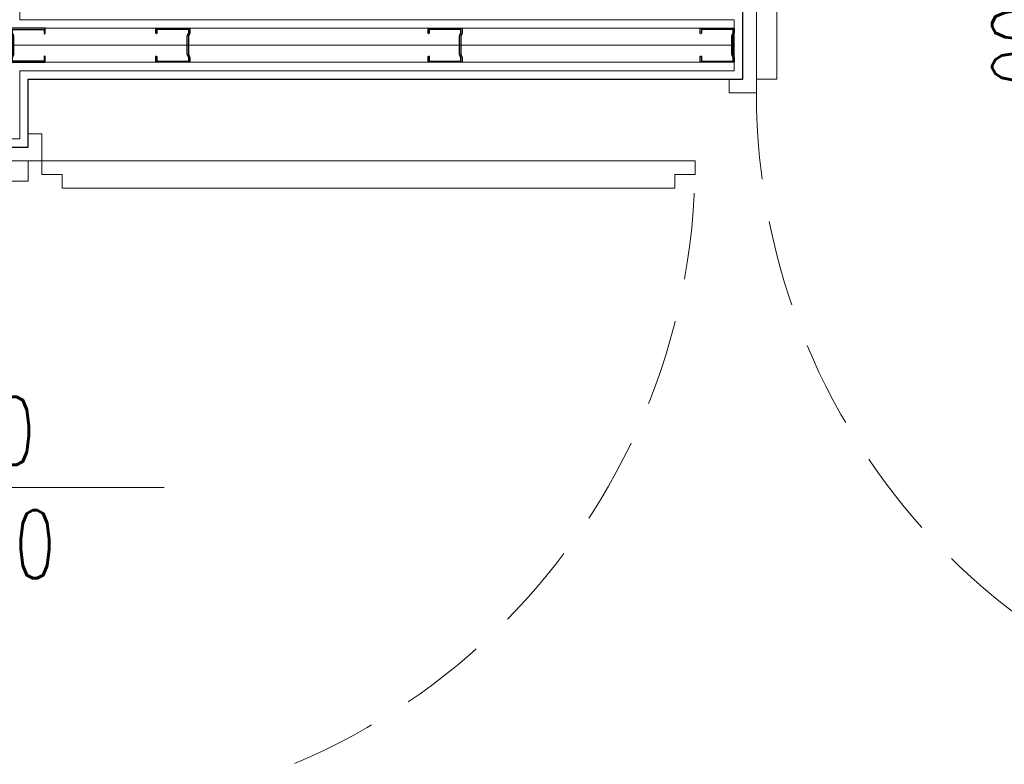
# Model space of a CAD drawing. Header units: centimetres. Extents: x 4120 to 19220, y -7417 to 180.
# Tile 41 of 223: x 9783 to 9928, y -4464 to -4355. Entities that reach past the tile are written whole.
import ezdxf

# ---------------------------------------------------------------- set-up
doc = ezdxf.new("R2010")
doc.units = ezdxf.units.CM
doc.linetypes.add('DASHED', pattern=[19.05, 12.7, -6.35])
doc.layers.add('A_Drzwi', color=30, linetype='Continuous', lineweight=20)
doc.layers.add('A_Ściany', color=2, linetype='Continuous')
doc.layers.add('Konstrukcja - scian dzialowych', color=7, linetype='Continuous')
doc.styles.add('JACEK_07', font='SIMPLEX.SHX', dxfattribs={"width": 0.7})
doc.linetypes.add('BATTING', pattern='A,0.0001,-0.1,[134,ltypeshp.shx,S=0.1,R=0,X=-0.1,Y=0],-0.2,[134,ltypeshp.shx,S=0.1,R=180,X=0.1,Y=0],-0.1', length=0.4001)

# ---------------------------------------------------------------- blocks, each defined once
blk = doc.blocks.new('*U1983')
blk.add_lwpolyline([(4, 7), (4, 10), (6, 10), (6, 100), (4, 100), (4, 103), (2, 103), (2, 7)], close=True)
at = {"color": 7}
blk.add_lwpolyline([(50, 25), (50, -25)], dxfattribs=at)
for points in [[(-2, -5), (0, -5), (0, 5), (-2, 5), (-2, 7), (2, 7), (2, 5), (2, -7), (-2, -7), (-2, -5)], [(102, -5), (100, -5), (100, 5), (102, 5), (102, 7), (98, 7), (98, 5), (98, -7), (102, -7), (102, -5)], [(2, 5), (5, 5), (5, -5), (2, -5)], [(98, 5), (95, 5), (95, -5), (98, -5)]]:
    blk.add_lwpolyline(points)
at = {"linetype": 'DASHED'}
blk.add_arc((2, 7), 96, 0, 90, dxfattribs=at)
at = {"color": 7, "insert": (50, 0), "char_height": 10, "width": 10, "attachment_point": 5, "rotation": 90, "style": 'JACEK_07'}
blk.add_mtext('\\pxqc;90\\P200', dxfattribs=at)
blk = doc.blocks.new('*U1987')
at = {"color": 7}
blk.add_lwpolyline([(50, 25), (50, -25)], dxfattribs=at)
for points in [[(-2, 5), (0, 5), (0, -5), (-2, -5), (-2, -7), (2, -7), (2, -5), (2, 7), (-2, 7), (-2, 5)], [(102, 5), (100, 5), (100, -5), (102, -5), (102, -7), (98, -7), (98, -5), (98, 7), (102, 7), (102, 5)], [(2, -5), (5, -5), (5, 5), (2, 5)], [(98, -5), (95, -5), (95, 5), (98, 5)]]:
    blk.add_lwpolyline(points)
blk.add_lwpolyline([(96, -7), (96, -10), (94, -10), (94, -100), (96, -100), (96, -103), (98, -103), (98, -7)], close=True)
at = {"linetype": 'DASHED'}
blk.add_arc((98, -7), 96, 180, 270, dxfattribs=at)
at = {"color": 7, "insert": (50, 0), "char_height": 10, "width": 10, "attachment_point": 5, "rotation": 90, "style": 'JACEK_07'}
blk.add_mtext('\\pxqc;90\\P200', dxfattribs=at)
blk = doc.blocks.new('PROFIL 7')
at = {"layer": 'Konstrukcja - scian dzialowych'}
for points in [[(0.37, 1.75), (0.37, 3.83), (0.17, 4.36), (0.17, 4.83), (4.83, 4.83), (4.83, 4.25), (4.88, 4.19), (4.95, 4.19), (5, 4.25), (5, 5), (0, 5), (0, 4.33), (0.2, 3.8), (0.2, 1.75)], [(0.2, 3.75), (0.2, 1.2), (0, 0.67), (0, 0), (5, 0), (5, 0.75), (5, 0.82), (4.95, 0.87), (4.88, 0.87), (4.83, 0.82), (4.83, 0.75), (4.83, 0.17), (0.17, 0.17), (0.17, 0.64), (0.37, 1.17), (0.37, 3.75)]]:
    blk.add_lwpolyline(points, dxfattribs=at)

msp = doc.modelspace()

# ---------------------------------------------------------------- linework, layer by layer
at = {"layer": 'A_Ściany', "color": 251, "linetype": 'Continuous', "lineweight": 20}
for points in [[(9643.08, -4511.23), (9643.08, -4331.23), (9649.33, -4331.23), (9649.33, -4326.23), (9643.08, -4326.23), (9643.08, -4211.23), (9767.08, -4211.23), (9767.08, -4326.23), (9741.83, -4326.23), (9741.83, -4331.23), (9777.08, -4331.23), (9777.08, -4372.48), (9782.08, -4372.48), (9782.08, -4361.23), (9888.33, -4361.23), (9888.33, -4356.23), (9782.08, -4356.23), (9782.08, -4125.73), (9995.08, -4125.73)], [(9644.33, -4509.98), (9644.33, -4332.48), (9649.33, -4332.48), (9649.33, -4324.98), (9644.33, -4324.98), (9644.33, -4212.48), (9765.83, -4212.48), (9765.83, -4324.98), (9741.83, -4324.98), (9741.83, -4332.48), (9775.83, -4332.48), (9775.83, -4372.48), (9783.33, -4372.48), (9783.33, -4362.48), (9888.33, -4362.48), (9888.33, -4354.98), (9783.33, -4354.98), (9783.33, -4126.98), (9993.83, -4126.98)]]:
    msp.add_lwpolyline(points, dxfattribs=at)
at = {"layer": 'A_Ściany'}
msp.add_lwpolyline([(9645.58, -4508.73), (9645.58, -4333.73), (9650.58, -4333.73), (9650.58, -4323.73), (9645.58, -4323.73), (9645.58, -4213.73), (9764.58, -4213.73), (9764.58, -4323.73), (9740.58, -4323.73), (9740.58, -4333.73), (9774.58, -4333.73), (9774.58, -4373.73), (9784.58, -4373.73), (9784.58, -4363.73), (9889.58, -4363.73), (9889.58, -4353.73), (9784.58, -4353.73), (9784.58, -4128.23), (9992.58, -4128.23)], dxfattribs=at)
at = {"layer": 'A_Ściany', "color": 251, "linetype": 'BATTING', "lineweight": 20, "ltscale": 6}
msp.add_lwpolyline([(9888.33, -4358.73), (9780.08, -4358.73)], dxfattribs=at)

# ---------------------------------------------------------------- block references
at = {"layer": 'A_Drzwi', "color": 30, "linetype": 'Continuous', "lineweight": 18}
for name, p, rotation in [('*U1987', (9889.58, -4358.73), 359.9999999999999), ('*U1983', (9779.58, -4373.73), 270)]:
    msp.add_blockref(name, p, dxfattribs=dict(at, rotation=rotation))
at = {"layer": 'Konstrukcja - scian dzialowych'}
msp.add_blockref('PROFIL 7', (9782.08, -4361.23), dxfattribs=at)
at = {"layer": 'Konstrukcja - scian dzialowych', "xscale": -1}
for p in [(9808.33, -4361.23), (9848.33, -4361.23), (9888.33, -4361.23)]:
    msp.add_blockref('PROFIL 7', p, dxfattribs=at)

doc.saveas('drawing.dxf')
